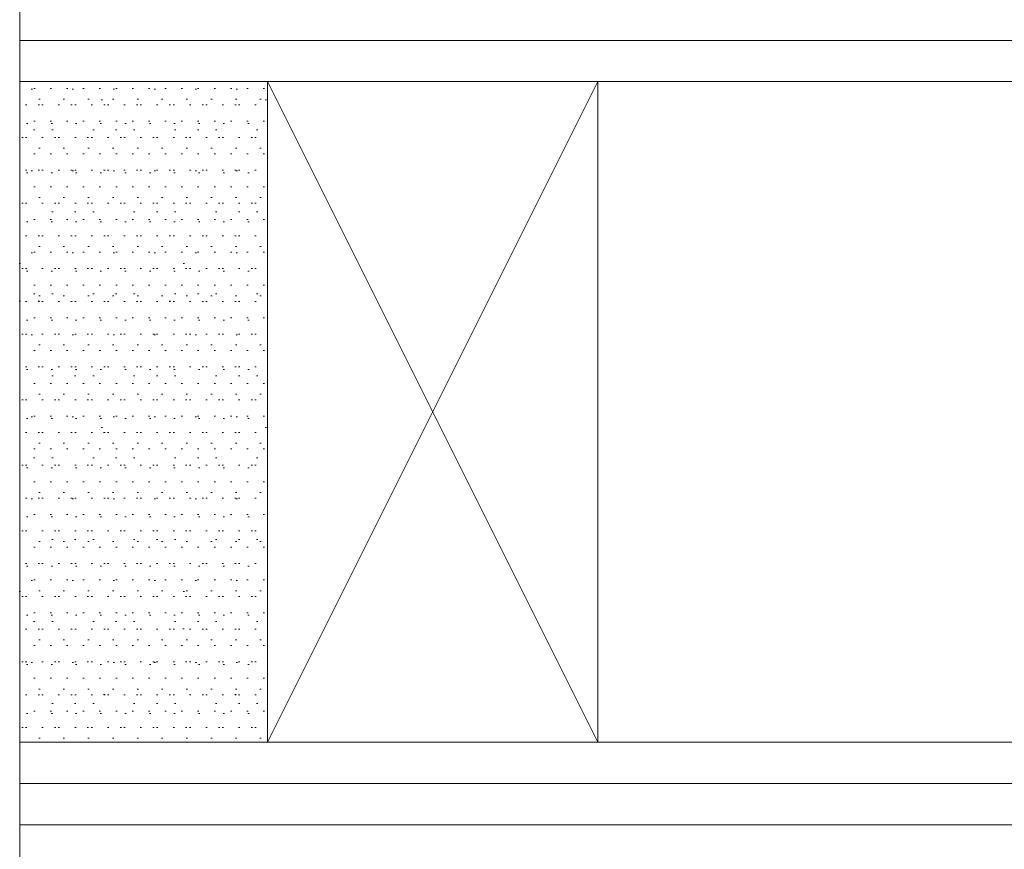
# Model space of a CAD drawing. Header units: inches. Extents: x 44881 to 156022, y 58140 to 83978.
# Tile 152 of 256: x 101473 to 101496, y 72450 to 72470. Entities that reach past the tile are written whole.
import ezdxf

# ---------------------------------------------------------------- set-up
doc = ezdxf.new("R2010")
doc.units = ezdxf.units.IN
for name, color, linetype, lineweight in [('_MB_inne_0.15', 251, 'Continuous', 15), ('_MB_kreskowanie_szklo_0.09', 157, 'Continuous', 9), ('_MB_kreskowanie_szklo_0.09 @ 1', 157, 'Continuous', 9), ('_MB_kreskowanie_szklo_0.09 @ 1.5', 157, 'Continuous', 9), ('_MB_kreskowanie_szklo_0.09 @ 10', 157, 'Continuous', 9), ('_MB_kreskowanie_szklo_0.09 @ 100', 157, 'Continuous', 9), ('_MB_kreskowanie_szklo_0.09 @ 2', 157, 'Continuous', 9), ('_MB_kreskowanie_szklo_0.09 @ 2.5', 157, 'Continuous', 9), ('_MB_kreskowanie_szklo_0.09 @ 20', 157, 'Continuous', 9), ('_MB_kreskowanie_szklo_0.09 @ 25', 157, 'Continuous', 9), ('_MB_kreskowanie_szklo_0.09 @ 4', 157, 'Continuous', 9), ('_MB_kreskowanie_szklo_0.09 @ 5', 157, 'Continuous', 9), ('_MB_kreskowanie_szklo_0.09 @ 50', 157, 'Continuous', 9), ('_MB_kreskowanie_szklo_0.09 @ 8', 157, 'Continuous', 9), ('_MB_szklo_0.15', 142, 'Continuous', 15)]:
    doc.layers.add(name, color=color, linetype=linetype, lineweight=lineweight)

# ---------------------------------------------------------------- blocks, each defined once
blk = doc.blocks.new('*U1504')
at = {"layer": '_MB_kreskowanie_szklo_0.09 @ 1'}
h = blk.add_hatch(dxfattribs=at)
h.set_pattern_fill('DOTS', color=256, scale=0.25)
h.set_pattern_definition([(0, (0, -10), (0.198437, 0.396875), [0, -0.396875])])
h.paths.add_polyline_path([(6, -22), (6, -6), (0, -6), (0, -22)])
at = {"layer": '_MB_kreskowanie_szklo_0.09 @ 1.5'}
h = blk.add_hatch(dxfattribs=at)
h.set_pattern_fill('DOTS', color=256, scale=0.25)
h.set_pattern_definition([(0, (0, -10), (0.297656, 0.595312), [0, -0.595312])])
h.paths.add_polyline_path([(6, -22), (6, -6), (0, -6), (0, -22)])
at = {"layer": '_MB_kreskowanie_szklo_0.09 @ 10'}
h = blk.add_hatch(dxfattribs=at)
h.set_pattern_fill('DOTS', color=256, scale=0.25)
h.set_pattern_definition([(0, (0, -10), (1.9844, 3.9688), [0, -3.96875])])
h.paths.add_polyline_path([(6, -22), (6, -6), (0, -6), (0, -22)])
at = {"layer": '_MB_kreskowanie_szklo_0.09 @ 100'}
h = blk.add_hatch(dxfattribs=at)
h.set_pattern_fill('DOTS', color=256, scale=0.25)
h.set_pattern_definition([(0, (0, -10), (19.844, 39.688), [0, -39.688])])
h.paths.add_polyline_path([(6, -22), (6, -6), (0, -6), (0, -22)])
at = {"layer": '_MB_kreskowanie_szklo_0.09 @ 2'}
h = blk.add_hatch(dxfattribs=at)
h.set_pattern_fill('DOTS', color=256, scale=0.25)
h.set_pattern_definition([(0, (0, -10), (0.396875, 0.79375), [0, -0.79375])])
h.paths.add_polyline_path([(6, -22), (6, -6), (0, -6), (0, -22)])
at = {"layer": '_MB_kreskowanie_szklo_0.09 @ 2.5'}
h = blk.add_hatch(dxfattribs=at)
h.set_pattern_fill('DOTS', color=256, scale=0.25)
h.set_pattern_definition([(0, (0, -10), (0.496094, 0.99219), [0, -0.99219])])
h.paths.add_polyline_path([(6, -22), (6, -6), (0, -6), (0, -22)])
at = {"layer": '_MB_kreskowanie_szklo_0.09 @ 20'}
h = blk.add_hatch(dxfattribs=at)
h.set_pattern_fill('DOTS', color=256, scale=0.25)
h.set_pattern_definition([(0, (0, -10), (3.9688, 7.9375), [0, -7.9375])])
h.paths.add_polyline_path([(6, -22), (6, -6), (0, -6), (0, -22)])
at = {"layer": '_MB_kreskowanie_szklo_0.09 @ 25'}
h = blk.add_hatch(dxfattribs=at)
h.set_pattern_fill('DOTS', color=256, scale=0.25)
h.set_pattern_definition([(0, (0, -10), (4.961, 9.922), [0, -9.922])])
h.paths.add_polyline_path([(6, -22), (6, -6), (0, -6), (0, -22)])
at = {"layer": '_MB_kreskowanie_szklo_0.09 @ 4'}
h = blk.add_hatch(dxfattribs=at)
h.set_pattern_fill('DOTS', color=256, scale=0.25)
h.set_pattern_definition([(0, (0, -10), (0.79375, 1.5875), [0, -1.5875])])
h.paths.add_polyline_path([(6, -22), (6, -6), (0, -6), (0, -22)])
at = {"layer": '_MB_kreskowanie_szklo_0.09 @ 5'}
h = blk.add_hatch(dxfattribs=at)
h.set_pattern_fill('DOTS', color=256, scale=0.25)
h.set_pattern_definition([(0, (0, -10), (0.9922, 1.98438), [0, -1.98438])])
h.paths.add_polyline_path([(6, -22), (6, -6), (0, -6), (0, -22)])
at = {"layer": '_MB_kreskowanie_szklo_0.09 @ 50'}
h = blk.add_hatch(dxfattribs=at)
h.set_pattern_fill('DOTS', color=256, scale=0.25)
h.set_pattern_definition([(0, (0, -10), (9.922, 19.844), [0, -19.844])])
h.paths.add_polyline_path([(6, -22), (6, -6), (0, -6), (0, -22)])
at = {"layer": '_MB_kreskowanie_szklo_0.09 @ 8'}
h = blk.add_hatch(dxfattribs=at)
h.set_pattern_fill('DOTS', color=256, scale=0.25)
h.set_pattern_definition([(0, (0, -10), (1.5875, 3.175), [0, -3.175])])
h.paths.add_polyline_path([(6, -22), (6, -6), (0, -6), (0, -22)])
blk = doc.blocks.new('*U365')
at = {"layer": '_MB_inne_0.15'}
blk.add_lwpolyline([(6, -22), (6, -6), (0, -6), (0, -22)], close=True, dxfattribs=at)
blk.add_lwpolyline([(14, -6), (14, -22), (6, -22), (6, -6), (14, -6), (6, -22), (6, -6), (14, -22)], dxfattribs=at)
at = {"layer": '_MB_kreskowanie_szklo_0.09'}
for points in [[(0, -4), (918, -4)], [(0, -5), (918, -5)], [(0, -23), (918, -23)]]:
    blk.add_lwpolyline(points, dxfattribs=at)
at = {"layer": '_MB_szklo_0.15'}
for points in [[(918, 0), (0, 0), (0, -6), (918, -6)], [(918, -22), (0, -22), (0, -26), (918, -26)]]:
    blk.add_lwpolyline(points, dxfattribs=at)
at = {"layer": '_MB_kreskowanie_szklo_0.09', "color": 7}
blk.add_blockref('*U1504', (0, 0), dxfattribs=at)

msp = doc.modelspace()

# ---------------------------------------------------------------- block references
at = {"color": 14, "true_color": 0xa30000, "xscale": -1, "rotation": 180}
msp.add_blockref('*U365', (101472.536, 72446.823), dxfattribs=at)

doc.saveas('drawing.dxf')
